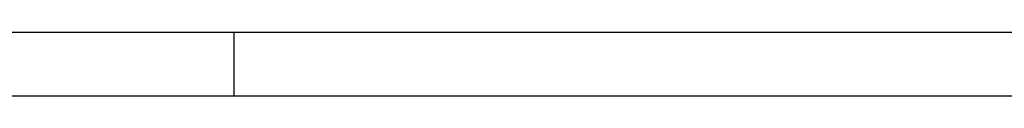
# Model space of a CAD drawing. Extents: x 25458 to 27143, y -1873 to -685.
# Tile 10 of 22: x 26239 to 26516, y -703 to -685. Entities that reach past the tile are written whole.
import ezdxf

# ---------------------------------------------------------------- set-up
doc = ezdxf.new("R2010")
doc.units = 0
doc.header["$LTSCALE"] = 25.4
doc.layers.get('0').update_dxf_attribs({"linetype": 'CONTINUOUS'})

# ---------------------------------------------------------------- blocks, each defined once
blk = doc.blocks.new('ata-Border-A1-002')
at = {"color": 253, "ltscale": 0.5}
for p, q in [((0, 594), (841, 594)), ((420.5, 594), (420.5, 585))]:
    blk.add_line(p, q, dxfattribs=at)
blk.add_line((7, 585), (834, 585))

msp = doc.modelspace()

# ---------------------------------------------------------------- block references
at = {"xscale": 2, "yscale": 2, "zscale": 2}
msp.add_blockref('ata-Border-A1-002', (25458.1118978, -1873.3364804), dxfattribs=at)
msp.add_blockref('ata-Border-A1-002', (25458.1118978, -1873.3364804), dxfattribs=at)

doc.saveas('drawing.dxf')
